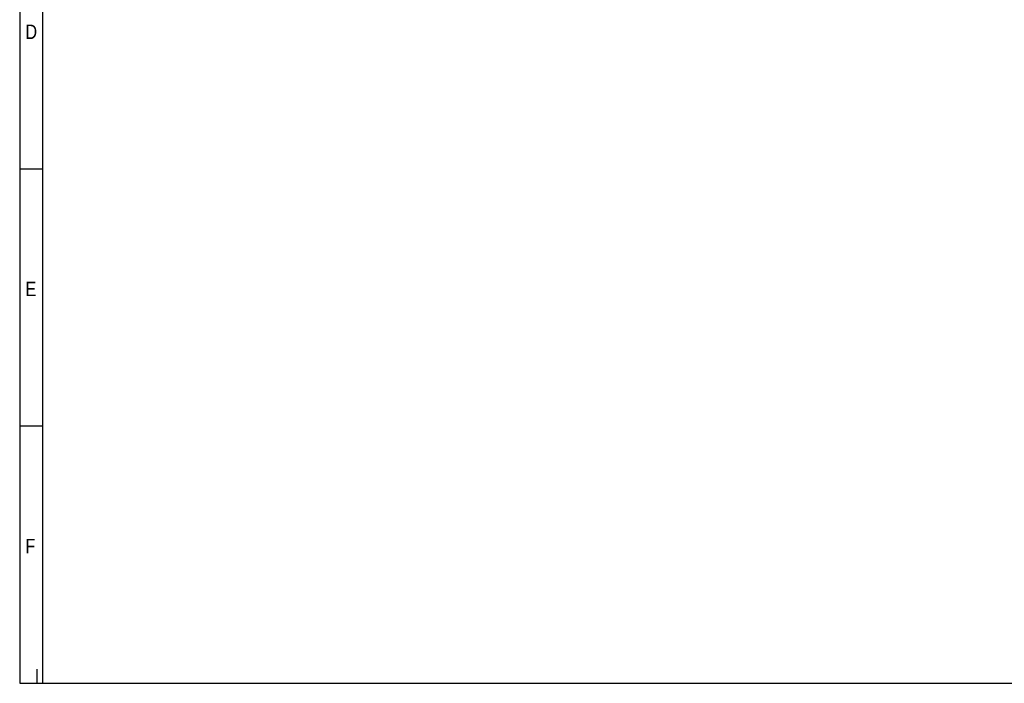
# Model space of a CAD drawing. Header units: millimetres. Extents: x 16 to 406, y 5 to 285.
# Tile 1 of 13: x 16 to 186, y 14 to 128. Entities that reach past the tile are written whole.
import ezdxf

# ---------------------------------------------------------------- set-up
doc = ezdxf.new("R2010")
doc.units = ezdxf.units.MM
doc.layers.add('10', color=7, linetype='Continuous')
doc.styles.add('SEACAD_Arial', font='arial.ttf')

msp = doc.modelspace()

# ---------------------------------------------------------------- linework, layer by layer
at = {"layer": '10', "color": 7, "linetype": 'Continuous'}
for p, q in [((19.666, 13.578), (19.666, 280.578)), ((19.666, 102.578), (15.666, 102.578)), ((19.666, 58.078), (15.666, 58.078)), ((18.666, 13.578), (18.666, 15.999))]:
    msp.add_line(p, q, dxfattribs=at)
msp.add_lwpolyline([(405.666, 13.577), (405.666, 284.577), (15.666, 284.577), (15.666, 13.577), (405.666, 13.577)], dxfattribs=at)

# ---------------------------------------------------------------- texts
at = {"layer": '10', "char_height": 2.5, "attachment_point": 1, "style": 'SEACAD_Arial'}
for s, insert, width in [('{\\farial rounded mt|b0||i0||c0|p34;\\C7;\\H2.50000002;\\W0.8;D}', (16.666, 127.578), 1.95653), ('{\\farial rounded mt|b0||i0||c0|p34;\\C7;\\H2.50000002;\\W0.8;E}', (16.666, 83.078), 1.79349), ('{\\farial rounded mt|b0||i0||c0|p34;\\C7;\\H2.50000002;\\W0.8;F}', (16.666, 38.578), 1.63044)]:
    msp.add_mtext(s, dxfattribs=dict(at, insert=insert, width=width))

doc.saveas('drawing.dxf')
